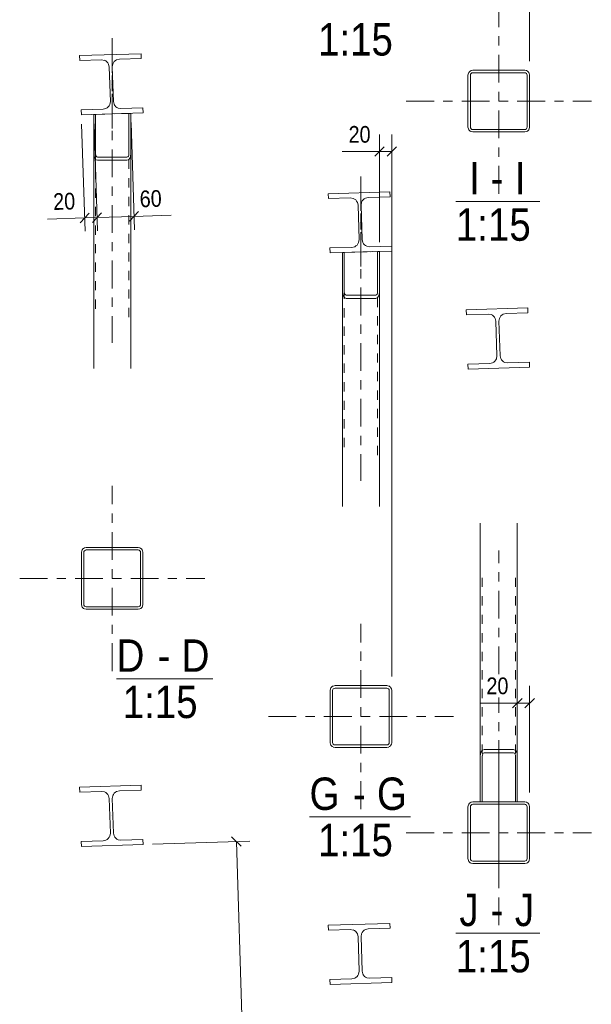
# Model space of a CAD drawing. Header units: millimetres. Extents: x 0 to 914, y 0 to 420.
# Tile 8 of 10: x 715 to 776, y 217 to 323. Entities that reach past the tile are written whole.
import ezdxf

# ---------------------------------------------------------------- set-up
doc = ezdxf.new("R2010")
doc.units = ezdxf.units.MM
for name, pattern in [('XKITLINE00', [0]), ('XKITLINE01', [4, 1, -1, 1, -1]), ('XKITLINE03', [6, 3, -1, 1, -1])]:
    doc.linetypes.add(name, pattern=pattern)
for name, color, linetype, lineweight in [('Element', 2, 'Continuous', 0), ('Inny typ obiektu', 7, 'Continuous', 0), ('Wymiar', 4, 'Continuous', 0)]:
    doc.layers.add(name, color=color, linetype=linetype, lineweight=lineweight)
doc.styles.add('ARIAL', font='ARIAL.TTF')

msp = doc.modelspace()

# ---------------------------------------------------------------- linework, layer by layer
at = {"layer": 'Element', "linetype": 'XKITLINE03', "lineweight": 0}
for p, q in [((766.33, 304.38), (766.33, 324.38)), ((724.54, 311.44), (724.54, 321.16)), ((724.54, 321.16), (724.54, 288.29)), ((724.44, 316.2), (724.44, 316.2)), ((756.33, 314.38), (776.33, 314.38)), ((751.43, 296.53), (751.43, 306.24)), ((751.43, 306.24), (751.43, 273.38)), ((751.33, 301.29), (751.33, 301.29)), ((766.23, 288.74), (766.23, 288.74)), ((724.54, 252.84), (724.54, 272.84)), ((766.33, 252.5), (766.33, 265.85)), ((714.54, 262.84), (734.54, 262.84)), ((751.43, 237.93), (751.43, 257.93)), ((766.33, 230.33), (766.33, 249.98)), ((741.43, 247.93), (761.43, 247.93)), ((766.33, 225.38), (766.33, 245.38)), ((766.33, 240.7), (766.33, 230.33)), ((724.44, 237.2), (724.44, 237.2)), ((756.33, 235.38), (776.33, 235.38)), ((751.33, 222.29), (751.33, 222.29))]:
    msp.add_line(p, q, dxfattribs=at)
at = {"layer": 'Element', "linetype": 'XKITLINE00', "lineweight": 0}
for p, q in [((721.01, 319.29), (727.67, 319.5)), ((721.01, 319.29), (727.67, 319.5)), ((721.03, 318.76), (721.01, 319.29)), ((721.03, 318.76), (721.01, 319.29)), ((727.69, 318.97), (725.33, 318.9)), ((727.69, 318.97), (725.33, 318.9)), ((727.67, 319.5), (727.69, 318.97)), ((727.67, 319.5), (727.69, 318.97)), ((721.03, 318.76), (723.39, 318.84)), ((721.03, 318.76), (723.39, 318.84)), ((723.39, 318.84), (723.7, 318.78)), ((723.39, 318.84), (723.7, 318.78)), ((724.15, 318.36), (724.22, 318.06)), ((724.15, 318.36), (724.22, 318.06)), ((724.34, 314.33), (724.22, 318.06)), ((724.34, 314.33), (724.22, 318.06)), ((724.55, 318.07), (724.6, 318.38)), ((724.55, 318.07), (724.6, 318.38)), ((724.67, 314.34), (724.55, 318.07)), ((724.67, 314.34), (724.55, 318.07)), ((725.02, 318.83), (725.33, 318.9)), ((725.02, 318.83), (725.33, 318.9)), ((763.04, 317.38), (762.99, 317.18)), ((763.04, 317.38), (762.99, 317.18)), ((762.99, 311.58), (762.99, 317.18)), ((762.99, 311.58), (762.99, 317.18)), ((763.26, 317.18), (763.28, 317.28)), ((763.26, 317.18), (763.28, 317.28)), ((763.26, 311.58), (763.26, 317.18)), ((763.26, 311.58), (763.26, 317.18)), ((763.28, 317.28), (763.34, 317.37)), ((763.28, 317.28), (763.34, 317.37)), ((763.53, 317.71), (763.32, 317.67)), ((763.53, 317.71), (763.32, 317.67)), ((763.34, 317.37), (763.43, 317.43)), ((763.34, 317.37), (763.43, 317.43)), ((763.43, 317.43), (763.53, 317.45)), ((763.43, 317.43), (763.53, 317.45)), ((763.53, 317.71), (769.13, 317.71)), ((763.53, 317.71), (769.13, 317.71)), ((763.53, 317.45), (769.13, 317.45)), ((763.53, 317.45), (769.13, 317.45)), ((769.33, 317.67), (769.13, 317.71)), ((769.33, 317.67), (769.13, 317.71)), ((769.13, 317.45), (769.23, 317.43)), ((769.13, 317.45), (769.23, 317.43)), ((769.23, 317.43), (769.32, 317.37)), ((769.23, 317.43), (769.32, 317.37)), ((769.32, 317.37), (769.37, 317.28)), ((769.32, 317.37), (769.37, 317.28)), ((769.37, 317.28), (769.39, 317.18)), ((769.37, 317.28), (769.39, 317.18)), ((769.39, 311.58), (769.39, 317.18)), ((769.39, 311.58), (769.39, 317.18)), ((769.66, 317.18), (769.62, 317.38)), ((769.66, 317.18), (769.62, 317.38)), ((769.66, 311.58), (769.66, 317.18)), ((769.66, 311.58), (769.66, 317.18)), ((724.34, 314.33), (724.28, 314.02)), ((724.34, 314.33), (724.28, 314.02)), ((724.74, 314.04), (724.67, 314.34)), ((724.74, 314.04), (724.67, 314.34)), ((721.2, 313.43), (723.56, 313.5)), ((721.2, 313.43), (723.56, 313.5)), ((721.21, 312.9), (721.2, 313.43)), ((721.21, 312.9), (721.2, 313.43)), ((727.88, 313.11), (721.21, 312.9)), ((727.88, 313.11), (721.21, 312.9)), ((722.54, 312.94), (722.74, 312.95)), ((722.54, 312.94), (722.74, 312.95)), ((722.54, 308.68), (722.54, 312.94)), ((722.54, 308.68), (722.54, 312.94)), ((722.74, 312.95), (722.74, 308.68)), ((722.74, 308.68), (722.74, 312.95)), ((723.87, 313.57), (723.56, 313.5)), ((723.87, 313.57), (723.56, 313.5)), ((725.49, 313.57), (725.19, 313.62)), ((725.49, 313.57), (725.19, 313.62)), ((725.49, 313.57), (727.86, 313.64)), ((725.49, 313.57), (727.86, 313.64)), ((726.54, 313.06), (726.34, 313.06)), ((726.34, 313.06), (726.34, 308.68)), ((726.54, 313.06), (726.34, 313.06)), ((726.34, 308.68), (726.34, 313.06)), ((726.54, 308.68), (726.54, 313.06)), ((726.54, 308.68), (726.54, 313.06)), ((727.86, 313.64), (727.88, 313.11)), ((727.86, 313.64), (727.88, 313.11)), ((762.99, 311.58), (763.04, 311.38)), ((762.99, 311.58), (763.04, 311.38)), ((763.28, 311.48), (763.26, 311.58)), ((763.28, 311.48), (763.26, 311.58)), ((769.39, 311.58), (769.37, 311.48)), ((769.39, 311.58), (769.37, 311.48)), ((769.62, 311.38), (769.66, 311.58)), ((769.62, 311.38), (769.66, 311.58)), ((763.34, 311.39), (763.28, 311.48)), ((763.34, 311.39), (763.28, 311.48)), ((763.32, 311.09), (763.53, 311.05)), ((763.32, 311.09), (763.53, 311.05)), ((763.43, 311.33), (763.34, 311.39)), ((763.43, 311.33), (763.34, 311.39)), ((763.53, 311.31), (763.43, 311.33)), ((763.53, 311.31), (763.43, 311.33)), ((763.53, 311.31), (769.13, 311.31)), ((763.53, 311.31), (769.13, 311.31)), ((763.53, 311.05), (769.13, 311.05)), ((763.53, 311.05), (769.13, 311.05)), ((769.23, 311.33), (769.13, 311.31)), ((769.23, 311.33), (769.13, 311.31)), ((769.13, 311.05), (769.33, 311.09)), ((769.13, 311.05), (769.33, 311.09)), ((769.32, 311.39), (769.23, 311.33)), ((769.32, 311.39), (769.23, 311.33)), ((769.37, 311.48), (769.32, 311.39)), ((769.37, 311.48), (769.32, 311.39)), ((722.54, 308.68), (722.57, 308.42)), ((722.54, 308.68), (722.57, 308.42)), ((722.54, 308.68), (722.54, 285.52)), ((722.76, 308.55), (722.74, 308.68)), ((722.76, 308.55), (722.74, 308.68)), ((722.8, 308.44), (722.76, 308.55)), ((722.8, 308.44), (722.76, 308.55)), ((722.87, 308.36), (722.8, 308.44)), ((722.87, 308.36), (722.8, 308.44)), ((722.94, 308.34), (722.87, 308.36)), ((722.94, 308.34), (722.87, 308.36)), ((722.94, 308.34), (726.14, 308.34)), ((722.94, 308.34), (726.14, 308.34)), ((726.22, 308.36), (726.14, 308.34)), ((726.22, 308.36), (726.14, 308.34)), ((726.29, 308.44), (726.22, 308.36)), ((726.29, 308.44), (726.22, 308.36)), ((726.33, 308.55), (726.29, 308.44)), ((726.33, 308.55), (726.29, 308.44)), ((726.34, 308.68), (726.33, 308.55)), ((726.34, 308.68), (726.33, 308.55)), ((726.51, 308.42), (726.54, 308.68)), ((726.51, 308.42), (726.54, 308.68)), ((726.54, 308.68), (726.54, 285.52)), ((722.79, 308.04), (722.94, 307.99)), ((722.79, 308.04), (722.94, 307.99)), ((722.94, 307.99), (726.14, 307.99)), ((722.94, 307.99), (726.14, 307.99)), ((726.14, 307.99), (726.3, 308.04)), ((726.14, 307.99), (726.3, 308.04)), ((747.9, 304.38), (754.56, 304.59)), ((747.9, 304.38), (754.56, 304.59)), ((747.92, 303.85), (747.9, 304.38)), ((747.92, 303.85), (747.9, 304.38)), ((754.56, 304.59), (754.58, 304.06)), ((754.56, 304.59), (754.58, 304.06)), ((747.92, 303.85), (750.28, 303.92)), ((747.92, 303.85), (750.28, 303.92)), ((750.28, 303.92), (750.59, 303.87)), ((750.28, 303.92), (750.59, 303.87)), ((751.04, 303.45), (751.11, 303.15)), ((751.04, 303.45), (751.11, 303.15)), ((751.22, 299.42), (751.11, 303.15)), ((751.22, 299.42), (751.11, 303.15)), ((751.44, 303.16), (751.49, 303.47)), ((751.44, 303.16), (751.49, 303.47)), ((751.56, 299.43), (751.44, 303.16)), ((751.56, 299.43), (751.44, 303.16)), ((751.91, 303.91), (752.21, 303.98)), ((751.91, 303.91), (752.21, 303.98)), ((754.58, 304.06), (752.21, 303.98)), ((754.58, 304.06), (752.21, 303.98)), ((751.22, 299.42), (751.17, 299.11)), ((751.22, 299.42), (751.17, 299.11)), ((751.63, 299.12), (751.56, 299.43)), ((751.63, 299.12), (751.56, 299.43)), ((748.08, 298.52), (750.45, 298.59)), ((748.08, 298.52), (750.45, 298.59)), ((748.1, 297.98), (748.08, 298.52)), ((748.1, 297.98), (748.08, 298.52)), ((754.76, 298.19), (748.1, 297.98)), ((754.76, 298.19), (748.1, 297.98)), ((749.43, 293.77), (749.43, 298.03)), ((749.43, 298.03), (749.63, 298.03)), ((749.43, 293.77), (749.43, 298.03)), ((749.43, 298.03), (749.63, 298.03)), ((749.63, 298.03), (749.63, 293.77)), ((749.63, 293.77), (749.63, 298.03)), ((750.75, 298.66), (750.45, 298.59)), ((750.75, 298.66), (750.45, 298.59)), ((752.38, 298.65), (752.07, 298.7)), ((752.38, 298.65), (752.07, 298.7)), ((752.38, 298.65), (754.75, 298.73)), ((752.38, 298.65), (754.75, 298.73)), ((753.43, 298.15), (753.23, 298.15)), ((753.23, 298.15), (753.23, 293.77)), ((753.43, 298.15), (753.23, 298.15)), ((753.23, 293.77), (753.23, 298.15)), ((753.43, 293.77), (753.43, 298.15)), ((753.43, 293.77), (753.43, 298.15)), ((754.75, 298.73), (754.76, 298.19)), ((754.75, 298.73), (754.76, 298.19)), ((749.43, 293.77), (749.46, 293.5)), ((749.43, 293.77), (749.46, 293.5)), ((749.43, 293.77), (749.43, 270.61)), ((749.65, 293.64), (749.63, 293.77)), ((749.65, 293.64), (749.63, 293.77)), ((749.69, 293.52), (749.65, 293.64)), ((749.69, 293.52), (749.65, 293.64)), ((749.75, 293.45), (749.69, 293.52)), ((749.75, 293.45), (749.69, 293.52)), ((749.83, 293.42), (749.75, 293.45)), ((749.83, 293.42), (749.75, 293.45)), ((753.11, 293.45), (753.03, 293.42)), ((753.11, 293.45), (753.03, 293.42)), ((753.17, 293.52), (753.11, 293.45)), ((753.17, 293.52), (753.11, 293.45)), ((753.22, 293.64), (753.17, 293.52)), ((753.22, 293.64), (753.17, 293.52)), ((753.23, 293.77), (753.22, 293.64)), ((753.23, 293.77), (753.22, 293.64)), ((753.4, 293.5), (753.43, 293.77)), ((753.4, 293.5), (753.43, 293.77)), ((753.43, 293.77), (753.43, 270.61)), ((749.68, 293.13), (749.83, 293.08)), ((749.68, 293.13), (749.83, 293.08)), ((749.83, 293.42), (753.03, 293.42)), ((749.83, 293.42), (753.03, 293.42)), ((749.83, 293.08), (753.03, 293.08)), ((749.83, 293.08), (753.03, 293.08)), ((753.03, 293.08), (753.18, 293.13)), ((753.03, 293.08), (753.18, 293.13)), ((762.8, 291.84), (769.46, 292.05)), ((762.8, 291.84), (769.46, 292.05)), ((762.82, 291.3), (762.8, 291.84)), ((762.82, 291.3), (762.8, 291.84)), ((762.82, 291.3), (765.18, 291.38)), ((762.82, 291.3), (765.18, 291.38)), ((765.18, 291.38), (765.49, 291.33)), ((765.18, 291.38), (765.49, 291.33)), ((766.81, 291.37), (767.11, 291.44)), ((766.81, 291.37), (767.11, 291.44)), ((769.48, 291.51), (767.11, 291.44)), ((769.48, 291.51), (767.11, 291.44)), ((769.46, 292.05), (769.48, 291.51)), ((769.46, 292.05), (769.48, 291.51)), ((765.94, 290.91), (766.01, 290.6)), ((765.94, 290.91), (766.01, 290.6)), ((766.12, 286.87), (766.01, 290.6)), ((766.12, 286.87), (766.01, 290.6)), ((766.34, 290.61), (766.39, 290.92)), ((766.34, 290.61), (766.39, 290.92)), ((766.46, 286.88), (766.34, 290.61)), ((766.46, 286.88), (766.34, 290.61)), ((762.98, 285.97), (765.35, 286.05)), ((762.98, 285.97), (765.35, 286.05)), ((765.65, 286.12), (765.35, 286.05)), ((765.65, 286.12), (765.35, 286.05)), ((766.12, 286.87), (766.07, 286.56)), ((766.12, 286.87), (766.07, 286.56)), ((766.53, 286.58), (766.46, 286.88)), ((766.53, 286.58), (766.46, 286.88)), ((767.28, 286.11), (766.97, 286.16)), ((767.28, 286.11), (766.97, 286.16)), ((767.28, 286.11), (769.65, 286.18)), ((767.28, 286.11), (769.65, 286.18)), ((769.65, 286.18), (769.66, 285.65)), ((769.65, 286.18), (769.66, 285.65)), ((763, 285.44), (762.98, 285.97)), ((763, 285.44), (762.98, 285.97)), ((769.66, 285.65), (763, 285.44)), ((769.66, 285.65), (763, 285.44)), ((764.33, 268.79), (764.33, 243.63)), ((768.33, 268.79), (768.33, 243.63)), ((721.25, 265.84), (721.21, 265.64)), ((721.25, 265.84), (721.21, 265.64)), ((721.49, 265.74), (721.55, 265.83)), ((721.49, 265.74), (721.55, 265.83)), ((721.74, 266.17), (721.54, 266.13)), ((721.74, 266.17), (721.54, 266.13)), ((721.55, 265.83), (721.64, 265.89)), ((721.55, 265.83), (721.64, 265.89)), ((721.64, 265.89), (721.74, 265.91)), ((721.64, 265.89), (721.74, 265.91)), ((721.74, 266.17), (727.34, 266.17)), ((721.74, 266.17), (727.34, 266.17)), ((721.74, 265.91), (727.34, 265.91)), ((721.74, 265.91), (727.34, 265.91)), ((727.54, 266.13), (727.34, 266.17)), ((727.54, 266.13), (727.34, 266.17)), ((727.34, 265.91), (727.44, 265.89)), ((727.34, 265.91), (727.44, 265.89)), ((727.44, 265.89), (727.53, 265.83)), ((727.44, 265.89), (727.53, 265.83)), ((727.53, 265.83), (727.59, 265.74)), ((727.53, 265.83), (727.59, 265.74)), ((727.87, 265.64), (727.83, 265.84)), ((727.87, 265.64), (727.83, 265.84)), ((721.21, 260.04), (721.21, 265.64)), ((721.21, 260.04), (721.21, 265.64)), ((721.47, 265.64), (721.49, 265.74)), ((721.47, 265.64), (721.49, 265.74)), ((721.47, 260.04), (721.47, 265.64)), ((721.47, 260.04), (721.47, 265.64)), ((727.59, 265.74), (727.61, 265.64)), ((727.59, 265.74), (727.61, 265.64)), ((727.61, 260.04), (727.61, 265.64)), ((727.61, 260.04), (727.61, 265.64)), ((727.87, 260.04), (727.87, 265.64)), ((727.87, 260.04), (727.87, 265.64)), ((721.21, 260.04), (721.25, 259.84)), ((721.21, 260.04), (721.25, 259.84)), ((721.49, 259.94), (721.47, 260.04)), ((721.49, 259.94), (721.47, 260.04)), ((721.55, 259.85), (721.49, 259.94)), ((721.55, 259.85), (721.49, 259.94)), ((721.54, 259.55), (721.74, 259.51)), ((721.54, 259.55), (721.74, 259.51)), ((721.64, 259.79), (721.55, 259.85)), ((721.64, 259.79), (721.55, 259.85)), ((721.74, 259.77), (721.64, 259.79)), ((721.74, 259.77), (721.64, 259.79)), ((721.74, 259.77), (727.34, 259.77)), ((721.74, 259.77), (727.34, 259.77)), ((721.74, 259.51), (727.34, 259.51)), ((721.74, 259.51), (727.34, 259.51)), ((727.44, 259.79), (727.34, 259.77)), ((727.44, 259.79), (727.34, 259.77)), ((727.34, 259.51), (727.54, 259.55)), ((727.34, 259.51), (727.54, 259.55)), ((727.53, 259.85), (727.44, 259.79)), ((727.53, 259.85), (727.44, 259.79)), ((727.59, 259.94), (727.53, 259.85)), ((727.59, 259.94), (727.53, 259.85)), ((727.61, 260.04), (727.59, 259.94)), ((727.61, 260.04), (727.59, 259.94)), ((727.83, 259.84), (727.87, 260.04)), ((727.83, 259.84), (727.87, 260.04)), ((748.14, 250.93), (748.09, 250.73)), ((748.14, 250.93), (748.09, 250.73)), ((748.63, 251.26), (748.42, 251.22)), ((748.63, 251.26), (748.42, 251.22)), ((748.44, 250.92), (748.53, 250.97)), ((748.44, 250.92), (748.53, 250.97)), ((748.53, 250.97), (748.63, 250.99)), ((748.53, 250.97), (748.63, 250.99)), ((748.63, 251.26), (754.23, 251.26)), ((748.63, 251.26), (754.23, 251.26)), ((748.63, 250.99), (754.23, 250.99)), ((748.63, 250.99), (754.23, 250.99)), ((754.43, 251.22), (754.23, 251.26)), ((754.43, 251.22), (754.23, 251.26)), ((754.23, 250.99), (754.33, 250.97)), ((754.23, 250.99), (754.33, 250.97)), ((754.33, 250.97), (754.42, 250.92)), ((754.33, 250.97), (754.42, 250.92)), ((754.76, 250.73), (754.72, 250.93)), ((754.76, 250.73), (754.72, 250.93)), ((748.09, 245.13), (748.09, 250.73)), ((748.09, 245.13), (748.09, 250.73)), ((748.36, 250.73), (748.38, 250.83)), ((748.36, 250.73), (748.38, 250.83)), ((748.36, 245.13), (748.36, 250.73)), ((748.36, 245.13), (748.36, 250.73)), ((748.38, 250.83), (748.44, 250.92)), ((748.38, 250.83), (748.44, 250.92)), ((754.42, 250.92), (754.47, 250.83)), ((754.42, 250.92), (754.47, 250.83)), ((754.47, 250.83), (754.49, 250.73)), ((754.47, 250.83), (754.49, 250.73)), ((754.49, 245.13), (754.49, 250.73)), ((754.49, 245.13), (754.49, 250.73)), ((754.76, 245.13), (754.76, 250.73)), ((754.76, 245.13), (754.76, 250.73)), ((748.09, 245.13), (748.14, 244.92)), ((748.09, 245.13), (748.14, 244.92)), ((748.38, 245.02), (748.36, 245.13)), ((748.38, 245.02), (748.36, 245.13)), ((748.44, 244.94), (748.38, 245.02)), ((748.44, 244.94), (748.38, 245.02)), ((748.42, 244.63), (748.63, 244.59)), ((748.42, 244.63), (748.63, 244.59)), ((748.53, 244.88), (748.44, 244.94)), ((748.53, 244.88), (748.44, 244.94)), ((748.63, 244.86), (748.53, 244.88)), ((748.63, 244.86), (748.53, 244.88)), ((748.63, 244.86), (754.23, 244.86)), ((748.63, 244.86), (754.23, 244.86)), ((748.63, 244.59), (754.23, 244.59)), ((748.63, 244.59), (754.23, 244.59)), ((754.33, 244.88), (754.23, 244.86)), ((754.33, 244.88), (754.23, 244.86)), ((754.23, 244.59), (754.43, 244.63)), ((754.23, 244.59), (754.43, 244.63)), ((754.42, 244.94), (754.33, 244.88)), ((754.42, 244.94), (754.33, 244.88)), ((754.47, 245.02), (754.42, 244.94)), ((754.47, 245.02), (754.42, 244.94)), ((754.49, 245.13), (754.47, 245.02)), ((754.49, 245.13), (754.47, 245.02)), ((754.72, 244.92), (754.76, 245.13)), ((754.72, 244.92), (754.76, 245.13)), ((764.36, 243.91), (764.33, 243.63)), ((764.36, 243.91), (764.33, 243.63)), ((764.33, 238.72), (764.33, 243.63)), ((764.33, 238.72), (764.33, 243.63)), ((764.53, 243.63), (764.55, 243.77)), ((764.53, 243.63), (764.55, 243.77)), ((764.53, 238.72), (764.53, 243.63)), ((764.53, 238.72), (764.53, 243.63)), ((764.55, 243.77), (764.59, 243.89)), ((764.55, 243.77), (764.59, 243.89)), ((764.73, 244.37), (764.58, 244.31)), ((764.73, 244.37), (764.58, 244.31)), ((764.59, 243.89), (764.65, 243.97)), ((764.59, 243.89), (764.65, 243.97)), ((764.65, 243.97), (764.73, 244)), ((764.65, 243.97), (764.73, 244)), ((764.73, 244.37), (767.93, 244.37)), ((764.73, 244.37), (767.93, 244.37)), ((764.73, 244), (767.93, 244)), ((764.73, 244), (767.93, 244)), ((768.08, 244.31), (767.93, 244.37)), ((768.08, 244.31), (767.93, 244.37)), ((767.93, 244), (768.01, 243.97)), ((767.93, 244), (768.01, 243.97)), ((768.01, 243.97), (768.07, 243.89)), ((768.01, 243.97), (768.07, 243.89)), ((768.07, 243.89), (768.12, 243.77)), ((768.07, 243.89), (768.12, 243.77)), ((768.12, 243.77), (768.13, 243.63)), ((768.12, 243.77), (768.13, 243.63)), ((768.13, 243.63), (768.13, 238.72)), ((768.13, 238.72), (768.13, 243.63)), ((768.33, 243.63), (768.3, 243.91)), ((768.33, 243.63), (768.3, 243.91)), ((768.33, 238.72), (768.33, 243.63)), ((768.33, 238.72), (768.33, 243.63)), ((721.01, 240.3), (727.67, 240.51)), ((721.01, 240.3), (727.67, 240.51)), ((721.03, 239.76), (721.01, 240.3)), ((721.03, 239.76), (721.01, 240.3)), ((727.67, 240.51), (727.69, 239.97)), ((727.67, 240.51), (727.69, 239.97)), ((721.03, 239.76), (723.39, 239.84)), ((721.03, 239.76), (723.39, 239.84)), ((723.39, 239.84), (723.7, 239.79)), ((723.39, 239.84), (723.7, 239.79)), ((724.15, 239.37), (724.22, 239.06)), ((724.15, 239.37), (724.22, 239.06)), ((724.55, 239.07), (724.6, 239.38)), ((724.55, 239.07), (724.6, 239.38)), ((725.02, 239.83), (725.33, 239.9)), ((725.02, 239.83), (725.33, 239.9)), ((727.69, 239.97), (725.33, 239.9)), ((727.69, 239.97), (725.33, 239.9)), ((724.34, 235.33), (724.22, 239.06)), ((724.34, 235.33), (724.22, 239.06)), ((724.67, 235.34), (724.55, 239.07)), ((724.67, 235.34), (724.55, 239.07)), ((763.04, 238.39), (762.99, 238.18)), ((763.04, 238.39), (762.99, 238.18)), ((762.99, 232.58), (762.99, 238.18)), ((762.99, 232.58), (762.99, 238.18)), ((763.26, 238.18), (763.28, 238.29)), ((763.26, 238.18), (763.28, 238.29)), ((763.26, 232.58), (763.26, 238.18)), ((763.26, 232.58), (763.26, 238.18)), ((763.28, 238.29), (763.34, 238.37)), ((763.28, 238.29), (763.34, 238.37)), ((763.53, 238.72), (763.32, 238.68)), ((763.53, 238.72), (763.32, 238.68)), ((763.34, 238.37), (763.43, 238.43)), ((763.34, 238.37), (763.43, 238.43)), ((763.43, 238.43), (763.53, 238.45)), ((763.43, 238.43), (763.53, 238.45)), ((763.53, 238.72), (769.13, 238.72)), ((763.53, 238.72), (769.13, 238.72)), ((763.53, 238.45), (769.13, 238.45)), ((763.53, 238.45), (769.13, 238.45)), ((764.33, 238.72), (764.53, 238.72)), ((764.33, 238.72), (764.53, 238.72)), ((768.33, 238.72), (768.13, 238.72)), ((768.13, 238.72), (768.33, 238.72)), ((769.33, 238.68), (769.13, 238.72)), ((769.33, 238.68), (769.13, 238.72)), ((769.13, 238.45), (769.23, 238.43)), ((769.13, 238.45), (769.23, 238.43)), ((769.23, 238.43), (769.32, 238.37)), ((769.23, 238.43), (769.32, 238.37)), ((769.32, 238.37), (769.37, 238.29)), ((769.32, 238.37), (769.37, 238.29)), ((769.37, 238.29), (769.39, 238.18)), ((769.37, 238.29), (769.39, 238.18)), ((769.39, 232.58), (769.39, 238.18)), ((769.39, 232.58), (769.39, 238.18)), ((769.66, 238.18), (769.62, 238.39)), ((769.66, 238.18), (769.62, 238.39)), ((769.66, 232.58), (769.66, 238.18)), ((769.66, 232.58), (769.66, 238.18)), ((724.34, 235.33), (724.28, 235.02)), ((724.34, 235.33), (724.28, 235.02)), ((724.74, 235.04), (724.67, 235.34)), ((724.74, 235.04), (724.67, 235.34)), ((721.2, 234.43), (723.56, 234.51)), ((721.2, 234.43), (723.56, 234.51)), ((721.21, 233.9), (721.2, 234.43)), ((721.21, 233.9), (721.2, 234.43)), ((727.88, 234.11), (721.21, 233.9)), ((727.88, 234.11), (721.21, 233.9)), ((723.87, 234.58), (723.56, 234.51)), ((723.87, 234.58), (723.56, 234.51)), ((725.49, 234.57), (725.19, 234.62)), ((725.49, 234.57), (725.19, 234.62)), ((725.49, 234.57), (727.86, 234.64)), ((725.49, 234.57), (727.86, 234.64)), ((727.86, 234.64), (727.88, 234.11)), ((727.86, 234.64), (727.88, 234.11)), ((762.99, 232.58), (763.04, 232.38)), ((762.99, 232.58), (763.04, 232.38)), ((763.28, 232.48), (763.26, 232.58)), ((763.28, 232.48), (763.26, 232.58)), ((763.34, 232.39), (763.28, 232.48)), ((763.34, 232.39), (763.28, 232.48)), ((763.32, 232.09), (763.53, 232.05)), ((763.32, 232.09), (763.53, 232.05)), ((763.43, 232.34), (763.34, 232.39)), ((763.43, 232.34), (763.34, 232.39)), ((763.53, 232.32), (763.43, 232.34)), ((763.53, 232.32), (763.43, 232.34)), ((763.53, 232.32), (769.13, 232.32)), ((763.53, 232.32), (769.13, 232.32)), ((763.53, 232.05), (769.13, 232.05)), ((763.53, 232.05), (769.13, 232.05)), ((769.23, 232.34), (769.13, 232.32)), ((769.23, 232.34), (769.13, 232.32)), ((769.13, 232.05), (769.33, 232.09)), ((769.13, 232.05), (769.33, 232.09)), ((769.32, 232.39), (769.23, 232.34)), ((769.32, 232.39), (769.23, 232.34)), ((769.37, 232.48), (769.32, 232.39)), ((769.37, 232.48), (769.32, 232.39)), ((769.39, 232.58), (769.37, 232.48)), ((769.39, 232.58), (769.37, 232.48)), ((769.62, 232.38), (769.66, 232.58)), ((769.62, 232.38), (769.66, 232.58)), ((747.9, 225.38), (754.56, 225.59)), ((747.9, 225.38), (754.56, 225.59)), ((754.56, 225.59), (754.58, 225.06)), ((754.56, 225.59), (754.58, 225.06)), ((747.92, 224.85), (747.9, 225.38)), ((747.92, 224.85), (747.9, 225.38)), ((747.92, 224.85), (750.28, 224.93)), ((747.92, 224.85), (750.28, 224.93)), ((750.28, 224.93), (750.59, 224.87)), ((750.28, 224.93), (750.59, 224.87)), ((751.04, 224.45), (751.11, 224.15)), ((751.04, 224.45), (751.11, 224.15)), ((751.44, 224.16), (751.49, 224.47)), ((751.44, 224.16), (751.49, 224.47)), ((751.91, 224.92), (752.21, 224.99)), ((751.91, 224.92), (752.21, 224.99)), ((754.58, 225.06), (752.21, 224.99)), ((754.58, 225.06), (752.21, 224.99)), ((751.22, 220.42), (751.11, 224.15)), ((751.22, 220.42), (751.11, 224.15)), ((751.56, 220.43), (751.44, 224.16)), ((751.56, 220.43), (751.44, 224.16)), ((751.22, 220.42), (751.17, 220.11)), ((751.22, 220.42), (751.17, 220.11)), ((751.63, 220.13), (751.56, 220.43)), ((751.63, 220.13), (751.56, 220.43)), ((748.08, 219.52), (750.45, 219.59)), ((748.08, 219.52), (750.45, 219.59)), ((748.1, 218.99), (748.08, 219.52)), ((748.1, 218.99), (748.08, 219.52)), ((754.76, 219.2), (748.1, 218.99)), ((754.76, 219.2), (748.1, 218.99)), ((750.75, 219.67), (750.45, 219.59)), ((750.75, 219.67), (750.45, 219.59)), ((752.38, 219.66), (752.07, 219.71)), ((752.38, 219.66), (752.07, 219.71)), ((752.38, 219.66), (754.75, 219.73)), ((752.38, 219.66), (754.75, 219.73)), ((754.75, 219.73), (754.76, 219.2)), ((754.75, 219.73), (754.76, 219.2))]:
    msp.add_line(p, q, dxfattribs=at)
at = {"layer": 'Element', "linetype": 'XKITLINE01', "lineweight": 0}
for p, q in [((726.54, 313.06), (722.54, 312.94)), ((722.54, 312.94), (722.54, 308.68)), ((722.74, 312.95), (726.34, 313.06)), ((722.74, 312.95), (722.76, 312.95)), ((722.74, 312.95), (722.74, 291.05)), ((722.76, 312.95), (722.8, 312.95)), ((726.34, 291.05), (726.34, 313.06)), ((726.54, 313.06), (726.54, 308.68)), ((753.43, 298.15), (749.43, 298.03)), ((749.43, 298.03), (749.43, 293.77)), ((749.63, 298.03), (753.23, 298.15)), ((749.65, 298.03), (749.63, 298.03)), ((749.63, 298.03), (749.63, 276.14)), ((753.23, 276.14), (753.23, 298.15)), ((753.43, 298.15), (753.43, 293.77)), ((764.53, 262.92), (764.53, 238.72)), ((768.13, 262.92), (768.13, 238.72)), ((764.33, 243.63), (764.33, 238.72)), ((768.33, 243.63), (768.33, 238.72)), ((768.33, 238.72), (764.33, 238.72)), ((764.53, 238.72), (764.55, 238.72)), ((768.13, 238.72), (764.53, 238.72)), ((764.55, 238.72), (764.58, 238.72))]:
    msp.add_line(p, q, dxfattribs=at)
at = {"layer": 'Element', "linetype": 'XKITLINE00', "lineweight": 0}
for centre, radius, start, end in [((723.42, 318.04), 0.8, 24.2982, 69.2982), ((723.42, 318.04), 0.8, 24.2982, 69.2982), ((725.35, 318.1), 0.8, 114.2982, 159.2982), ((725.35, 318.1), 0.8, 114.2982, 159.2982), ((763.53, 317.18), 0.533, 112.5, 157.5), ((763.53, 317.18), 0.533, 112.5, 157.5), ((769.13, 317.18), 0.533, 22.5, 67.5), ((769.13, 317.18), 0.533, 22.5, 67.5), ((723.54, 314.3), 0.8, 294.2982, 339.2982), ((723.54, 314.3), 0.8, 294.2982, 339.2982), ((725.47, 314.36), 0.8, 204.2982, 249.2982), ((725.47, 314.36), 0.8, 204.2982, 249.2982), ((763.53, 311.58), 0.533, 202.5, 247.5), ((763.53, 311.58), 0.533, 202.5, 247.5), ((769.13, 311.58), 0.533, 292.5, 337.5), ((769.13, 311.58), 0.533, 292.5, 337.5), ((723.2, 308.53), 0.639, 190.3099, 229.8278), ((723.2, 308.53), 0.639, 190.3099, 229.8278), ((725.88, 308.53), 0.639, 310.1729, 349.6909), ((725.88, 308.53), 0.639, 310.1729, 349.6909), ((750.31, 303.12), 0.8, 24.2982, 69.2982), ((750.31, 303.12), 0.8, 24.2982, 69.2982), ((752.24, 303.18), 0.8, 114.2982, 159.2982), ((752.24, 303.18), 0.8, 114.2982, 159.2982), ((750.42, 299.39), 0.8, 294.2982, 339.2982), ((750.42, 299.39), 0.8, 294.2982, 339.2982), ((752.36, 299.45), 0.8, 204.2982, 249.2982), ((752.36, 299.45), 0.8, 204.2982, 249.2982), ((750.09, 293.62), 0.639, 190.3099, 229.8278), ((750.09, 293.62), 0.639, 190.3099, 229.8278), ((752.77, 293.62), 0.639, 310.1729, 349.6909), ((752.77, 293.62), 0.639, 310.1729, 349.6909), ((765.21, 290.58), 0.8, 24.2982, 69.2982), ((765.21, 290.58), 0.8, 24.2982, 69.2982), ((767.14, 290.64), 0.8, 114.2982, 159.2982), ((767.14, 290.64), 0.8, 114.2982, 159.2982), ((765.32, 286.85), 0.8, 294.2982, 339.2982), ((765.32, 286.85), 0.8, 294.2982, 339.2982), ((767.26, 286.91), 0.8, 204.2982, 249.2982), ((767.26, 286.91), 0.8, 204.2982, 249.2982), ((721.74, 265.64), 0.533, 112.5, 157.5), ((721.74, 265.64), 0.533, 112.5, 157.5), ((727.34, 265.64), 0.533, 22.5, 67.5), ((727.34, 265.64), 0.533, 22.5, 67.5), ((721.74, 260.04), 0.533, 202.5, 247.5), ((721.74, 260.04), 0.533, 202.5, 247.5), ((727.34, 260.04), 0.533, 292.5, 337.5), ((727.34, 260.04), 0.533, 292.5, 337.5), ((748.63, 250.73), 0.533, 112.5, 157.5), ((748.63, 250.73), 0.533, 112.5, 157.5), ((754.23, 250.73), 0.533, 22.5, 67.5), ((754.23, 250.73), 0.533, 22.5, 67.5), ((748.63, 245.13), 0.533, 202.5, 247.5), ((748.63, 245.13), 0.533, 202.5, 247.5), ((754.23, 245.13), 0.533, 292.5, 337.5), ((754.23, 245.13), 0.533, 292.5, 337.5), ((765.04, 243.8), 0.687, 132.1915, 170.5918), ((765.04, 243.8), 0.687, 132.1915, 170.5918), ((767.62, 243.8), 0.687, 9.4082, 47.8085), ((767.62, 243.8), 0.687, 9.4082, 47.8085), ((723.42, 239.04), 0.8, 24.2982, 69.2982), ((723.42, 239.04), 0.8, 24.2982, 69.2982), ((725.35, 239.1), 0.8, 114.2982, 159.2982), ((725.35, 239.1), 0.8, 114.2982, 159.2982), ((763.53, 238.18), 0.533, 112.5, 157.5), ((763.53, 238.18), 0.533, 112.5, 157.5), ((769.13, 238.18), 0.533, 22.5, 67.5), ((769.13, 238.18), 0.533, 22.5, 67.5), ((723.54, 235.31), 0.8, 294.2982, 339.2982), ((723.54, 235.31), 0.8, 294.2982, 339.2982), ((725.47, 235.37), 0.8, 204.2982, 249.2982), ((725.47, 235.37), 0.8, 204.2982, 249.2982), ((763.53, 232.58), 0.533, 202.5, 247.5), ((763.53, 232.58), 0.533, 202.5, 247.5), ((769.13, 232.58), 0.533, 292.5, 337.5), ((769.13, 232.58), 0.533, 292.5, 337.5), ((750.31, 224.13), 0.8, 24.2982, 69.2982), ((750.31, 224.13), 0.8, 24.2982, 69.2982), ((752.24, 224.19), 0.8, 114.2982, 159.2982), ((752.24, 224.19), 0.8, 114.2982, 159.2982), ((750.42, 220.39), 0.8, 294.2982, 339.2982), ((750.42, 220.39), 0.8, 294.2982, 339.2982), ((752.36, 220.45), 0.8, 204.2982, 249.2982), ((752.36, 220.45), 0.8, 204.2982, 249.2982)]:
    msp.add_arc(centre, radius, start, end, dxfattribs=at)
at = {"layer": 'Inny typ obiektu', "linetype": 'XKITLINE00', "lineweight": 0}
for p, q in [((761.69, 303.55), (770.77, 303.55)), ((725.02, 252.01), (735.42, 252.01)), ((745.87, 237.09), (756.79, 237.09)), ((761.69, 224.55), (770.77, 224.55))]:
    msp.add_line(p, q, dxfattribs=at)
at = {"layer": 'Wymiar', "linetype": 'XKITLINE00', "lineweight": 0}
for p, q in [((769.66, 318.71), (769.66, 377.24)), ((721.24, 311.9), (721.61, 300.33)), ((722.58, 311.94), (722.94, 300.37)), ((722.58, 311.94), (722.94, 300.37)), ((726.58, 312.06), (726.94, 300.49)), ((753.43, 299.15), (753.43, 310.79)), ((754.76, 252.26), (754.76, 310.79)), ((753.94, 309.44), (752.92, 308.42)), ((755.27, 309.44), (754.25, 308.42)), ((753.43, 308.93), (749.41, 308.93)), ((753.43, 308.93), (749.41, 308.93)), ((753.43, 308.93), (754.76, 308.93)), ((722.05, 302.29), (721.07, 301.24)), ((723.39, 302.33), (722.4, 301.28)), ((723.39, 302.33), (722.4, 301.28)), ((727.39, 302.46), (726.4, 301.41)), ((726.89, 301.93), (730.91, 302.06)), ((726.89, 301.93), (730.91, 302.06)), ((721.56, 301.77), (717.54, 301.64)), ((721.56, 301.77), (717.54, 301.64)), ((721.56, 301.77), (722.89, 301.81)), ((722.89, 301.81), (726.89, 301.93)), ((768.33, 239.72), (768.33, 251.24)), ((769.66, 239.72), (769.66, 251.24)), ((768.84, 249.89), (767.82, 248.87)), ((770.17, 249.89), (769.15, 248.87)), ((768.33, 249.38), (764.31, 249.38)), ((768.33, 249.38), (764.31, 249.38)), ((768.33, 249.38), (769.66, 249.38)), ((728.88, 234.14), (739.4, 234.47)), ((737.44, 234.92), (738.48, 233.93)), ((739.43, 187.58), (737.96, 234.43))]:
    msp.add_line(p, q, dxfattribs=at)

# ---------------------------------------------------------------- texts
at = {"layer": 'Inny typ obiektu', "style": 'ARIAL', "width": 0.85}
for s, p in [('1:15', (746.79, 319.3)), ('I', (763.11, 304.3)), ('I', (768.06, 304.3)), ('-', (765.45, 304.3)), ('1:15', (761.69, 299.3)), ('D', (725.02, 252.76)), ('D', (732.05, 252.76)), ('-', (729.44, 252.76)), ('1:15', (725.68, 247.76)), ('G', (745.87, 237.84)), ('G', (753.16, 237.84)), ('-', (750.55, 237.84)), ('1:15', (746.79, 232.84)), ('J', (762.07, 225.3)), ('J', (768.06, 225.3)), ('-', (765.45, 225.3)), ('1:15', (761.69, 220.3))]:
    msp.add_text(s, height=3.5, dxfattribs=at).set_placement(p)
at = {"layer": 'Wymiar', "style": 'ARIAL', "width": 0.85}
for p in [(750.09, 309.89), (764.99, 250.34)]:
    msp.add_text('20', height=1.8, dxfattribs=at).set_placement(p)
for s, p in [('20', (718.19, 302.62)), ('60', (727.54, 302.91))]:
    msp.add_text(s, height=1.8, rotation=1.7991, dxfattribs=at).set_placement(p)

doc.saveas('drawing.dxf')
